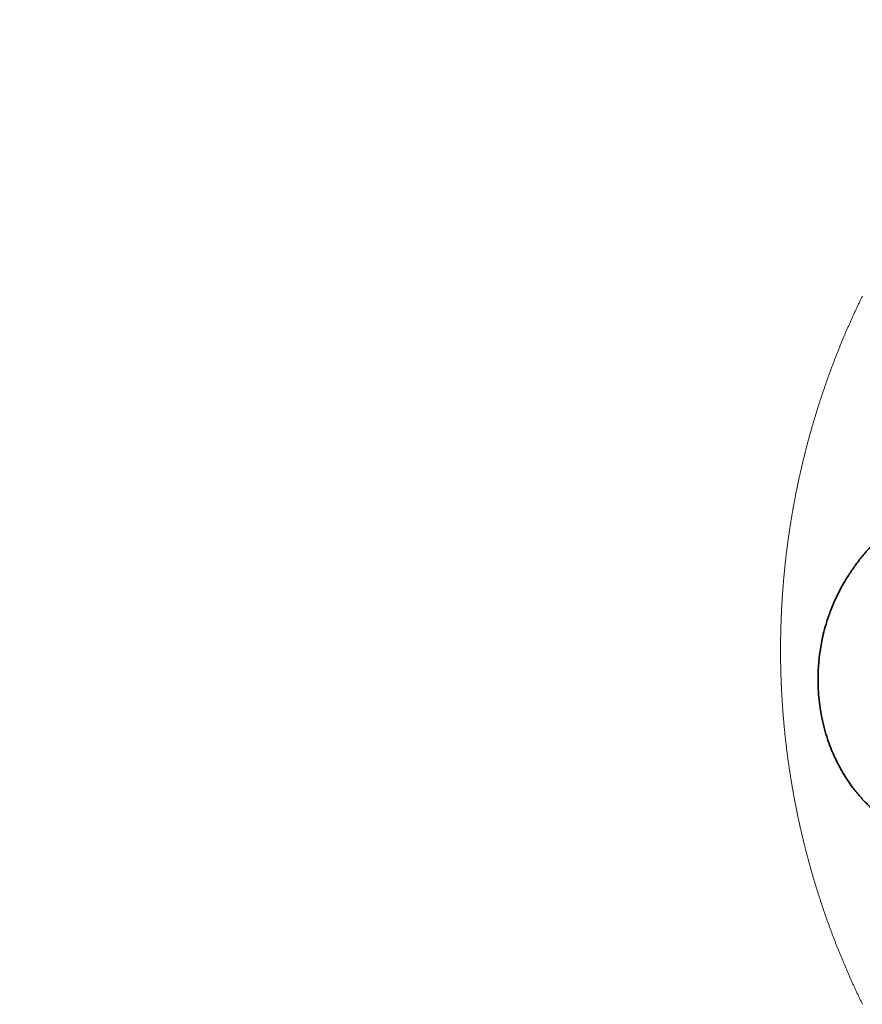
# Model space of a CAD drawing. Header units: millimetres. Extents: x 0 to 12118, y 0 to 8400.
# Tile 103 of 127: x 5319 to 6058, y 6755 to 7619. Entities that reach past the tile are written whole.
import ezdxf

# ---------------------------------------------------------------- set-up
doc = ezdxf.new("R2010")
doc.units = ezdxf.units.MM
doc.header["$LTSCALE"] = 20
doc.styles.add('SLDTEXTSTYLE0', font='TXT', dxfattribs={"width": 0.605})
doc.dimstyles.new('SLDDIMSTYLE13', dxfattribs={"dimtxt": 70, "dimasz": 70, "dimexe": 0, "dimexo": 0.0625, "dimgap": 17.5, "dimtad": 0, "dimtih": 1, "dimtoh": 1, "dimdec": 1, "dimlfac": 0.5, "dimrnd": 1e-09, "dimzin": 12, "dimdsep": 46, "dimtxsty": 'SLDTEXTSTYLE0', "dimsah": 1, "dimcen": 0, "dimadec": 0, "dimazin": 3, "dimtfac": 1, "dimtofl": 0, "dimtmove": 0, "dimatfit": 3, "dimfxl": 1, "dimfrac": 2, "dimtolj": 1, "dimtzin": 12, "dimarcsym": 0})

# ---------------------------------------------------------------- blocks, each defined once
blk = doc.blocks.new('_D_76')
at = {"color": 7, "linetype": 'Continuous', "lineweight": 0}
for p, q in [((6273.45, 7805.31), (5227.86, 7805.31)), ((6381.91, 7617.44), (6273.45, 7805.31)), ((6821.91, 6855.34), (6381.91, 7617.44))]:
    blk.add_line(p, q, dxfattribs=at)
at = {"color": 7, "linetype": 'Continuous', "lineweight": 18}
blk.add_solid([(6381.91, 7617.44), (6355.57, 7683.06), (6338.25, 7673.06)], dxfattribs=at)
at = {"color": 7, "linetype": 'Continuous', "lineweight": 18, "char_height": 70, "attachment_point": 1, "style": 'SLDTEXTSTYLE0'}
for s, insert in [('R440', (5227.86, 8110.4)), ('Smallest circumscribed', (5227.86, 8002.97)), ('radius axis 3.', (5227.86, 7895.54))]:
    blk.add_mtext(s, dxfattribs=dict(at, insert=insert))

msp = doc.modelspace()

# ---------------------------------------------------------------- linework, layer by layer
at = {"color": 7, "linetype": 'Continuous', "lineweight": 18, "flags": 128}
msp.add_lwpolyline([(6058.040126, 7376.573639), (6057.710274, 7375.897007), (6057.381137, 7375.220137), (6057.052597, 7374.542789), (6056.72489, 7373.864965), (6056.397899, 7373.186903), (6056.071623, 7372.508602), (6055.746063, 7371.829824), (6055.421218, 7371.150808), (6055.097087, 7370.471315), (6054.773792, 7369.791584), (6054.451092, 7369.111376), (6054.129108, 7368.430929), (6053.807839, 7367.750244), (6053.487404, 7367.069082), (6053.167566, 7366.387443), (6052.848562, 7365.705566), (6052.530273, 7365.023451), (6052.21258, 7364.341097), (6051.895722, 7363.658266), (6051.579579, 7362.974958), (6051.264151, 7362.291412), (6050.949439, 7361.607628), (6050.635561, 7360.923366), (6050.322279, 7360.238867), (6050.009712, 7359.554129), (6049.69798, 7358.868914), (6049.386962, 7358.18346), (6049.076542, 7357.49753), (6048.766955, 7356.811361), (6048.458084, 7356.124954), (6048.149928, 7355.43807), (6047.842487, 7354.750948), (6047.535881, 7354.063587), (6047.22987, 7353.37575), (6046.924695, 7352.687435), (6046.620234, 7351.999121), (6046.316489, 7351.310329), (6046.013459, 7350.6213), (6045.711144, 7349.931793), (6045.409545, 7349.242048), (6045.10878, 7348.552065), (6044.808611, 7347.861605), (6044.509276, 7347.170906), (6044.210657, 7346.479969), (6043.912753, 7345.788555), (6043.615564, 7345.096903), (6043.31921, 7344.405012), (6043.023571, 7343.712645), (6042.728528, 7343.020039), (6042.434319, 7342.327194), (6042.140826, 7341.633873), (6041.848167, 7340.940552), (6041.556104, 7340.246515), (6041.264876, 7339.552479), (6040.974363, 7338.857965), (6040.684565, 7338.163214), (6040.395483, 7337.468224), (6040.107235, 7336.772757), (6039.819583, 7336.077051), (6039.532765, 7335.381107), (6039.246663, 7334.684925), (6038.961395, 7333.988266), (6038.676723, 7333.291368), (6038.392886, 7332.593994), (6038.109764, 7331.89662), (6037.827357, 7331.198769), (6037.545665, 7330.500679), (6037.264808, 7329.802351), (6036.984666, 7329.103546), (6036.70524, 7328.404503), (6036.426529, 7327.705221), (6036.148532, 7327.005701), (6035.871371, 7326.305823), (6035.594925, 7325.605588), (6035.319193, 7324.905114), (6035.044297, 7324.204402), (6034.770115, 7323.503332), (6034.496649, 7322.801905), (6034.223898, 7322.100358), (6033.951863, 7321.398334), (6033.680662, 7320.696192), (6033.410176, 7319.993691), (6033.140524, 7319.290833), (6032.871469, 7318.587737), (6032.603248, 7317.884402), (6032.335743, 7317.18071), (6032.068952, 7316.476779), (6031.802996, 7315.77261), (6031.537756, 7315.068083), (6031.27323, 7314.363317), (6031.009539, 7313.658194), (6030.746444, 7312.952952), (6030.484184, 7312.247233), (6030.222758, 7311.541395), (6029.961928, 7310.835199), (6029.701933, 7310.128765), (6029.442772, 7309.421973), (6029.184207, 7308.715062), (6028.926476, 7308.007793), (6028.669461, 7307.300167), (6028.41328, 7306.592421), (6028.157695, 7305.884318), (6027.903064, 7305.175857), (6027.649029, 7304.467277), (6027.395829, 7303.75834), (6027.143344, 7303.049164), (6026.891574, 7302.339749), (6026.640638, 7301.629977), (6026.390418, 7300.920086), (6026.140913, 7300.209837), (6025.892242, 7299.49923), (6025.644287, 7298.788505), (6025.397047, 7298.077421), (6025.150641, 7297.366219), (6024.904951, 7296.654658), (6024.659976, 7295.94274), (6024.415835, 7295.230703), (6024.17241, 7294.518428), (6023.929819, 7293.805795), (6023.687824, 7293.092923), (6023.446783, 7292.379813), (6023.206338, 7291.666465), (6022.966727, 7290.952878), (6022.727831, 7290.238934), (6022.48977, 7289.52487), (6022.252425, 7288.810449), (6022.015794, 7288.095789), (6021.779998, 7287.380891), (6021.544918, 7286.665754), (6021.310552, 7285.950379), (6021.077021, 7285.234766), (6020.844205, 7284.518914), (6020.612224, 7283.802705), (6020.380958, 7283.086376), (6020.150407, 7282.36969), (6019.920691, 7281.652884), (6019.69169, 7280.935721), (6019.463523, 7280.218439), (6019.236072, 7279.500799), (6019.009336, 7278.78304), (6018.783434, 7278.064923), (6018.558248, 7277.346568), (6018.333777, 7276.628094), (6018.11014, 7275.909262), (6017.887338, 7275.190191), (6017.665132, 7274.471002), (6017.44388, 7273.751454), (6017.223223, 7273.031669), (6017.003401, 7272.311764), (6016.784414, 7271.591501), (6016.566142, 7270.871119), (6016.348585, 7270.150499), (6016.131862, 7269.429521), (6015.915855, 7268.708425), (6015.700563, 7267.987089), (6015.486106, 7267.265515), (6015.272482, 7266.543703), (6015.059575, 7265.821652), (6014.847382, 7265.099363), (6014.636024, 7264.376836), (6014.425381, 7263.654189), (6014.215454, 7262.931185), (6014.006361, 7262.208061), (6013.798102, 7261.484699), (6013.590559, 7260.761099), (6013.38373, 7260.03726), (6013.177737, 7259.313183), (6012.972578, 7258.588867), (6012.768015, 7257.864432), (6012.564405, 7257.139759), (6012.361392, 7256.414847), (6012.159332, 7255.689697), (6011.957868, 7254.964309), (6011.757239, 7254.238801), (6011.557444, 7253.513055), (6011.358365, 7252.78707), (6011.16, 7252.060847), (6010.962471, 7251.334505), (6010.765775, 7250.607805), (6010.569795, 7249.880986), (6010.37453, 7249.154048), (6010.1801, 7248.426752), (6009.986504, 7247.699337), (6009.793624, 7246.971683), (6009.601458, 7246.243792), (6009.410127, 7245.51578), (6009.219512, 7244.787531), (6009.02973, 7244.059043), (6008.840664, 7243.330436), (6008.652433, 7242.60159), (6008.464917, 7241.872506), (6008.278235, 7241.143184), (6008.092388, 7240.413742), (6007.907137, 7239.684062), (6007.722839, 7238.954263), (6007.539257, 7238.224225), (6007.35639, 7237.493949), (6007.174357, 7236.763554), (6006.99304, 7236.03292), (6006.812557, 7235.302048), (6006.632908, 7234.571056), (6006.453975, 7233.839827), (6006.275757, 7233.108478), (6006.098374, 7232.37689), (6005.921706, 7231.645064), (6005.745991, 7230.913119), (6005.570873, 7230.181055), (6005.396589, 7229.448633), (6005.223139, 7228.716211), (6005.050405, 7227.983432), (6004.878505, 7227.250533), (6004.707321, 7226.517515), (6004.536971, 7225.784259), (6004.367336, 7225.050883), (6004.198536, 7224.317269), (6004.03045, 7223.583417), (6003.8632, 7222.849445), (6003.696664, 7222.115354), (6003.530964, 7221.381025), (6003.366097, 7220.646577), (6003.201946, 7219.91189), (6003.038629, 7219.177084), (6002.876028, 7218.442039), (6002.714141, 7217.706876), (6002.553209, 7216.971474), (6002.392992, 7216.235952), (6002.23349, 7215.500193), (6002.074822, 7214.764314), (6001.916989, 7214.028315), (6001.759871, 7213.292079), (6001.603468, 7212.555723), (6001.44802, 7211.819248), (6001.293167, 7211.082535), (6001.139268, 7210.345702), (6000.986084, 7209.608631), (6000.833615, 7208.871441), (6000.681981, 7208.134131), (6000.531181, 7207.396583), (6000.381096, 7206.658916), (6000.231846, 7205.921011), (6000.083312, 7205.183105), (5999.935611, 7204.444961), (5999.788745, 7203.706579), (5999.642595, 7202.968197), (5999.497279, 7202.229576), (5999.352678, 7201.490836), (5999.208912, 7200.751858), (5999.06586, 7200.01276), (5998.923644, 7199.273543), (5998.782261, 7198.534207), (5998.641594, 7197.794633), (5998.501762, 7197.054939), (5998.362645, 7196.315126), (5998.224362, 7195.575194), (5998.086914, 7194.835024), (5997.950181, 7194.094853), (5997.814282, 7193.354444), (5997.679099, 7192.613797), (5997.54475, 7191.87315), (5997.411235, 7191.132264), (5997.278436, 7190.391378), (5997.146472, 7189.650254), (5997.015341, 7188.909011), (5996.884926, 7188.167529), (5996.755227, 7187.426047), (5996.626481, 7186.684327), (5996.498331, 7185.942488), (5996.371134, 7185.200648), (5996.244653, 7184.45857), (5996.119007, 7183.716254), (5995.994075, 7182.973938), (5995.869979, 7182.231502), (5995.746716, 7181.488829), (5995.624169, 7180.746155), (5995.502456, 7180.003242), (5995.381459, 7179.260211), (5995.261296, 7178.51706), (5995.141967, 7177.77391), (5995.023354, 7177.03052), (5994.905575, 7176.287012), (5994.788631, 7175.543384), (5994.672402, 7174.799519), (5994.557007, 7174.055653), (5994.442328, 7173.311667), (5994.328483, 7172.567563), (5994.215473, 7171.823339), (5994.103297, 7171.078997), (5993.991836, 7170.334415), (5993.881091, 7169.589834), (5993.77118, 7168.845134), (5993.662103, 7168.100314), (5993.553861, 7167.355375), (5993.446334, 7166.610317), (5993.339642, 7165.86514), (5993.233784, 7165.119843), (5993.128642, 7164.374428), (5993.024214, 7163.628893), (5992.920741, 7162.883239), (5992.817982, 7162.137585), (5992.716058, 7161.391692), (5992.61485, 7160.6458), (5992.514475, 7159.899669), (5992.414936, 7159.153538), (5992.316111, 7158.407288), (5992.218121, 7157.660918), (5992.120966, 7156.91443), (5992.024525, 7156.167822), (5991.928919, 7155.421095), (5991.834148, 7154.674368), (5991.740092, 7153.927522), (5991.64687, 7153.180437), (5991.554364, 7152.433352), (5991.462811, 7151.686268), (5991.371974, 7150.938945), (5991.281851, 7150.191622), (5991.192564, 7149.44406), (5991.10411, 7148.696499), (5991.016491, 7147.948818), (5990.929588, 7147.201137), (5990.843519, 7146.453218), (5990.758284, 7145.705299), (5990.673765, 7144.957261), (5990.59008, 7144.209223), (5990.50711, 7143.460946), (5990.425094, 7142.712669), (5990.343674, 7141.964393), (5990.263208, 7141.215877), (5990.183457, 7140.467362), (5990.10454, 7139.718728), (5990.026458, 7138.969974), (5989.949092, 7138.221221), (5989.872559, 7137.472348), (5989.796861, 7136.723356), (5989.721879, 7135.974364), (5989.64773, 7135.225134), (5989.574417, 7134.476023), (5989.501818, 7133.726673), (5989.430054, 7132.977323), (5989.359125, 7132.227974), (5989.28891, 7131.478386), (5989.219531, 7130.728798), (5989.150985, 7129.97921), (5989.083155, 7129.229503), (5989.01616, 7128.479676), (5988.949998, 7127.72985), (5988.884672, 7126.979904), (5988.82006, 7126.229839), (5988.756283, 7125.479774), (5988.693222, 7124.72971), (5988.631114, 7123.979406), (5988.569602, 7123.229222), (5988.509043, 7122.4788), (5988.4492, 7121.728496), (5988.390192, 7120.977955), (5988.332018, 7120.227413), (5988.274559, 7119.476871), (5988.217934, 7118.726211), (5988.162144, 7117.97555), (5988.107189, 7117.22477), (5988.052949, 7116.47387), (5987.999543, 7115.72309), (5987.946852, 7114.972072), (5987.894996, 7114.221053), (5987.843975, 7113.470035), (5987.793788, 7112.718897), (5987.744316, 7111.967759), (5987.695678, 7111.216621), (5987.647875, 7110.465364), (5987.600788, 7109.713988), (5987.554654, 7108.962612), (5987.509116, 7108.211236), (5987.464532, 7107.45986), (5987.420662, 7106.708245), (5987.377628, 7105.95675), (5987.335309, 7105.205135), (5987.293943, 7104.453521), (5987.253293, 7103.701787), (5987.213358, 7102.950053), (5987.174376, 7102.198319), (5987.13611, 7101.446586), (5987.098678, 7100.694733), (5987.061962, 7099.94276), (5987.026199, 7099.190907), (5986.991032, 7098.438935), (5986.956819, 7097.686963), (5986.923321, 7096.934872), (5986.890658, 7096.18278), (5986.858829, 7095.430689), (5986.827835, 7094.678597), (5986.797556, 7093.926387), (5986.768111, 7093.174176), (5986.739381, 7092.421966), (5986.711486, 7091.669636), (5986.684426, 7090.917425), (5986.6582, 7090.165095), (5986.632689, 7089.412765), (5986.608132, 7088.660316), (5986.584171, 7087.907987), (5986.561164, 7087.155538), (5986.538871, 7086.403089), (5986.517414, 7085.650639), (5986.49679, 7084.898071), (5986.476883, 7084.145622), (5986.457809, 7083.393054), (5986.43957, 7082.640486), (5986.422046, 7081.887917), (5986.405357, 7081.135349), (5986.389502, 7080.382662), (5986.374482, 7079.630094), (5986.360177, 7078.877406), (5986.346706, 7078.124719), (5986.33407, 7077.372031), (5986.322149, 7076.619344), (5986.311062, 7075.866656), (5986.30081, 7075.113969), (5986.291393, 7074.361281), (5986.282691, 7073.608475), (5986.274823, 7072.855787), (5986.267789, 7072.1031), (5986.261471, 7071.350293), (5986.255988, 7070.597486), (5986.251339, 7069.844799), (5986.247524, 7069.091992), (5986.244424, 7068.339186), (5986.242159, 7067.586379), (5986.24061, 7066.833692), (5986.240014, 7066.080885), (5986.240133, 7065.328078), (5986.241087, 7064.575272), (5986.242755, 7063.822584), (5986.245259, 7063.069777), (5986.248597, 7062.316971), (5986.252769, 7061.564164), (5986.257657, 7060.811477), (5986.263379, 7060.05867), (5986.269935, 7059.305983), (5986.277326, 7058.553176), (5986.285432, 7057.800488), (5986.294373, 7057.047682), (5986.304029, 7056.294994), (5986.314639, 7055.542307), (5986.325964, 7054.789619), (5986.338123, 7054.036932), (5986.350998, 7053.284244), (5986.364707, 7052.531557), (5986.37925, 7051.778989), (5986.394628, 7051.026301), (5986.410721, 7050.273733), (5986.427649, 7049.521165), (5986.445411, 7048.768597), (5986.463889, 7048.016028), (5986.483201, 7047.26346), (5986.503347, 7046.511011), (5986.524328, 7045.758443), (5986.546024, 7045.005994), (5986.568554, 7044.253545), (5986.59192, 7043.501215), (5986.616, 7042.748766), (5986.640915, 7041.996436), (5986.666664, 7041.244106), (5986.693128, 7040.491776), (5986.720427, 7039.739447), (5986.748561, 7038.987236), (5986.777528, 7038.235025), (5986.807211, 7037.482815), (5986.837729, 7036.730604), (5986.869081, 7035.978513), (5986.901268, 7035.226421), (5986.934169, 7034.47433), (5986.967906, 7033.722358), (5987.002357, 7032.970385), (5987.037643, 7032.218413), (5987.073763, 7031.466441), (5987.110718, 7030.714588), (5987.148388, 7029.962735), (5987.186893, 7029.211001), (5987.226232, 7028.459148), (5987.266406, 7027.707534), (5987.307294, 7026.9558), (5987.349018, 7026.204185), (5987.391456, 7025.452571), (5987.434848, 7024.701075), (5987.478956, 7023.94958), (5987.523779, 7023.198204), (5987.569555, 7022.446709), (5987.616047, 7021.695452), (5987.663253, 7020.944076), (5987.711414, 7020.192938), (5987.76029, 7019.441681), (5987.81, 7018.690543), (5987.860426, 7017.939525), (5987.911805, 7017.188387), (5987.963899, 7016.437488), (5988.016709, 7015.686588), (5988.070472, 7014.935689), (5988.124951, 7014.184909), (5988.180145, 7013.434129), (5988.236292, 7012.683468), (5988.293155, 7011.932807), (5988.350853, 7011.182265), (5988.409265, 7010.431724), (5988.468512, 7009.681301), (5988.528594, 7008.930879), (5988.58951, 7008.180575), (5988.651141, 7007.430391), (5988.713606, 7006.680207), (5988.776907, 7005.930023), (5988.840922, 7005.179958), (5988.905772, 7004.430013), (5988.971456, 7003.680067), (5989.037856, 7002.930241), (5989.10509, 7002.180533), (5989.173158, 7001.430826), (5989.241942, 7000.681119), (5989.31156, 6999.93165), (5989.382013, 6999.182181), (5989.4533, 6998.432712), (5989.525302, 6997.683363), (5989.598139, 6996.934133), (5989.671691, 6996.185021), (5989.746078, 6995.43591), (5989.821299, 6994.686918), (5989.897355, 6993.937926), (5989.974125, 6993.189053), (5990.051731, 6992.4403), (5990.130051, 6991.691666), (5990.209206, 6990.943031), (5990.289196, 6990.194516), (5990.37002, 6989.446001), (5990.451559, 6988.697724), (5990.533932, 6987.949448), (5990.61714, 6987.20129), (5990.701064, 6986.453133), (5990.785822, 6985.705213), (5990.871414, 6984.957294), (5990.957721, 6984.209495), (5991.044863, 6983.461814), (5991.132721, 6982.714133), (5991.221531, 6981.966572), (5991.311058, 6981.219129), (5991.401299, 6980.471806), (5991.492375, 6979.724603), (5991.584285, 6978.977399), (5991.67703, 6978.230314), (5991.77049, 6977.483468), (5991.864785, 6976.736503), (5991.959914, 6975.989776), (5992.055758, 6975.243168), (5992.152437, 6974.49656), (5992.249831, 6973.750191), (5992.348059, 6973.003821), (5992.447122, 6972.257571), (5992.54702, 6971.51144), (5992.647632, 6970.765428), (5992.74896, 6970.019536), (5992.851242, 6969.273643), (5992.954238, 6968.527989), (5993.05807, 6967.782454), (5993.162616, 6967.03692), (5993.267997, 6966.291623), (5993.374213, 6965.546327), (5993.481144, 6964.801149), (5993.588909, 6964.056091), (5993.697508, 6963.311272), (5993.806823, 6962.566452), (5993.916973, 6961.821752), (5994.027837, 6961.07717), (5994.139536, 6960.332708), (5994.25207, 6959.588365), (5994.365319, 6958.844261), (5994.479402, 6958.100157), (5994.59432, 6957.356172), (5994.709953, 6956.612306), (5994.82642, 6955.868559), (5994.943722, 6955.12505), (5995.06174, 6954.381542), (5995.180591, 6953.638153), (5995.300158, 6952.895002), (5995.420679, 6952.151852), (5995.541795, 6951.408939), (5995.663866, 6950.666146), (5995.786532, 6949.923353), (5995.910152, 6949.180798), (5996.034487, 6948.438363), (5996.159657, 6947.696047), (5996.285542, 6946.953969), (5996.412262, 6946.211891), (5996.539816, 6945.469932), (5996.668085, 6944.728212), (5996.797188, 6943.986611), (5996.927126, 6943.24513), (5997.05778, 6942.503767), (5997.189268, 6941.762524), (5997.321471, 6941.021399), (5997.454508, 6940.280514), (5997.588261, 6939.539747), (5997.722848, 6938.7991), (5997.85827, 6938.058572), (5997.994407, 6937.318163), (5998.131379, 6936.577992), (5998.269185, 6935.837941), (5998.407706, 6935.098009), (5998.547062, 6934.358196), (5998.687132, 6933.618622), (5998.828038, 6932.879167), (5998.969658, 6932.139831), (5999.112233, 6931.400614), (5999.255403, 6930.661635), (5999.399408, 6929.922776), (5999.544247, 6929.184036), (5999.689921, 6928.445415), (5999.83631, 6927.707033), (5999.983414, 6926.96877), (6000.131472, 6926.230626), (6000.280126, 6925.492721), (6000.429734, 6924.754934), (6000.580057, 6924.017386), (6000.731095, 6923.279838), (6000.882968, 6922.542529), (6001.035675, 6921.805458), (6001.189097, 6921.068506), (6001.343354, 6920.331674), (6001.498326, 6919.59496), (6001.654132, 6918.858485), (6001.810654, 6918.122249), (6001.968011, 6917.386012), (6002.126201, 6916.650014), (6002.285107, 6915.914254), (6002.444848, 6915.178614), (6002.605303, 6914.443092), (6002.766594, 6913.707809), (6002.928599, 6912.972765), (6003.091439, 6912.23772), (6003.255113, 6911.502914), (6003.419503, 6910.768347), (6003.584727, 6910.033898), (6003.750666, 6909.299688), (6003.917321, 6908.565597), (6004.084929, 6907.831626), (6004.253133, 6907.097893), (6004.422291, 6906.364398), (6004.592045, 6905.631022), (6004.762753, 6904.897885), (6004.934176, 6904.164867), (6005.106314, 6903.431969), (6005.279287, 6902.699428), (6005.453094, 6901.966886), (6005.627616, 6901.234703), (6005.802854, 6900.50252), (6005.978926, 6899.770694), (6006.155833, 6899.038987), (6006.333455, 6898.3074), (6006.511911, 6897.576051), (6006.691083, 6896.84494), (6006.871089, 6896.114068), (6007.05181, 6895.383196), (6007.233366, 6894.652681), (6007.415637, 6893.922286), (6007.598742, 6893.192129), (6007.782563, 6892.462091), (6007.967218, 6891.732411), (6008.152588, 6891.002731), (6008.338793, 6890.273409), (6008.525714, 6889.544206), (6008.713468, 6888.815241), (6008.901938, 6888.086395), (6009.091242, 6887.357788), (6009.281262, 6886.629419), (6009.472116, 6885.90117), (6009.663685, 6885.173159), (6009.856089, 6884.445386), (6010.049208, 6883.717852), (6010.243162, 6882.990436), (6010.437831, 6882.26326), (6010.633334, 6881.536322), (6010.829552, 6880.809622), (6011.026486, 6880.083041), (6011.224254, 6879.356699), (6011.422857, 6878.630595), (6011.622175, 6877.90473), (6011.822327, 6877.178984), (6012.023195, 6876.453476), (6012.224778, 6875.728207), (6012.427195, 6875.003176), (6012.630328, 6874.278264), (6012.834295, 6873.55371), (6013.038977, 6872.829275), (6013.244494, 6872.105079), (6013.450726, 6871.381121), (6013.657793, 6870.657401), (6013.865574, 6869.933801), (6014.074191, 6869.210558), (6014.283522, 6868.487434), (6014.493569, 6867.764549), (6014.70445, 6867.041902), (6014.916047, 6866.319494), (6015.128478, 6865.597324), (6015.341624, 6864.875393), (6015.555605, 6864.153581), (6015.7703, 6863.432126), (6015.985831, 6862.710791), (6016.202077, 6861.989694), (6016.419037, 6861.268954), (6016.636833, 6860.548334), (6016.855343, 6859.827952), (6017.074689, 6859.107809), (6017.294749, 6858.387904), (6017.515524, 6857.668238), (6017.737135, 6856.94881), (6017.959579, 6856.22962), (6018.18262, 6855.510669), (6018.406495, 6854.791956), (6018.631204, 6854.073481), (6018.856629, 6853.355246), (6019.082769, 6852.637248), (6019.309743, 6851.919489), (6019.537433, 6851.201968), (6019.765957, 6850.484805), (6019.995197, 6849.767761), (6020.225152, 6849.050956), (6020.455941, 6848.334389), (6020.687445, 6847.61806), (6020.919665, 6846.902089), (6021.152719, 6846.186237), (6021.386489, 6845.470743), (6021.621092, 6844.755368), (6021.856412, 6844.040351), (6022.092446, 6843.325572), (6022.329315, 6842.611031), (6022.566899, 6841.896729), (6022.805198, 6841.182666), (6023.044332, 6840.468841), (6023.2843, 6839.755254), (6023.524865, 6839.042025), (6023.766264, 6838.329034), (6024.008378, 6837.616162), (6024.251326, 6836.903648), (6024.49499, 6836.191492), (6024.739369, 6835.479455), (6024.984583, 6834.767656), (6025.230511, 6834.056215), (6025.477155, 6833.345013), (6025.724634, 6832.634048), (6025.972828, 6831.923323), (6026.221737, 6831.212954), (6026.47148, 6830.502825), (6026.721939, 6829.792933), (6026.973113, 6829.083281), (6027.225121, 6828.373866), (6027.477845, 6827.664809), (6027.731284, 6826.955991), (6027.985557, 6826.247411), (6028.240546, 6825.539188), (6028.49625, 6824.831204), (6028.752788, 6824.123459), (6029.010042, 6823.415952), (6029.268011, 6822.708802), (6029.526695, 6822.001891), (6029.786213, 6821.295218), (6030.046447, 6820.588903), (6030.307516, 6819.882708), (6030.56918, 6819.176989), (6030.831679, 6818.471389), (6031.095012, 6817.766147), (6031.358942, 6817.061143), (6031.623705, 6816.356497), (6031.889185, 6815.652089), (6032.155498, 6814.94792), (6032.422408, 6814.244108), (6032.690152, 6813.540535), (6032.958611, 6812.837319), (6033.227905, 6812.134342), (6033.497914, 6811.431603), (6033.768638, 6810.729222), (6034.040078, 6810.02708), (6034.312233, 6809.325175), (6034.585222, 6808.623629), (6034.858926, 6807.92244), (6035.133465, 6807.221489), (6035.4086, 6806.520777), (6035.68457, 6805.820422), (6035.961255, 6805.120306), (6036.238655, 6804.420547), (6036.516889, 6803.721027), (6036.79572, 6803.021865), (6037.075385, 6802.322941), (6037.355884, 6801.624255), (6037.63698, 6800.926046), (6037.91891, 6800.227957), (6038.201436, 6799.530225), (6038.484915, 6798.83285), (6038.768991, 6798.135714), (6039.053782, 6797.438936), (6039.339408, 6796.742516), (6039.625748, 6796.046214), (6039.912804, 6795.350389), (6040.200695, 6794.654803), (6040.489181, 6793.959455), (6040.778502, 6793.264465), (6041.068538, 6792.569833), (6041.35929, 6791.875439), (6041.650756, 6791.181402), (6041.943058, 6790.487723), (6042.235955, 6789.794283), (6042.529687, 6789.1012), (6042.824133, 6788.408356), (6043.119296, 6787.715869), (6043.415292, 6787.02374), (6043.711885, 6786.331849), (6044.009312, 6785.640316), (6044.307455, 6784.949021), (6044.606312, 6784.258203), (6044.905885, 6783.567505), (6045.206293, 6782.877283), (6045.507296, 6782.1873), (6045.809134, 6781.497674), (6046.111687, 6780.808406), (6046.414956, 6780.119376), (6046.718939, 6779.430704), (6047.023638, 6778.74239), (6047.329053, 6778.054314), (6047.635301, 6777.366595), (6047.942146, 6776.679234), (6048.249825, 6775.992231), (6048.55822, 6775.305467), (6048.867329, 6774.619179), (6049.177154, 6773.93301), (6049.487694, 6773.247318), (6049.799069, 6772.561984), (6050.11104, 6771.876888), (6050.423845, 6771.19215), (6050.737246, 6770.50777), (6051.051482, 6769.823627), (6051.366433, 6769.139962), (6051.682099, 6768.456535), (6051.99848, 6767.773466), (6052.315577, 6767.090754), (6052.633389, 6766.408281), (6052.952036, 6765.726285), (6053.271278, 6765.044527), (6053.591236, 6764.363246), (6053.912028, 6763.682203), (6054.233535, 6763.001518), (6054.555639, 6762.321072), (6054.878577, 6761.641102), (6055.20223, 6760.96149), (6055.526599, 6760.282116), (6055.851563, 6759.6031), (6056.177362, 6758.92456), (6056.503876, 6758.24626), (6056.831106, 6757.568316), (6057.159051, 6756.890731), (6057.48783, 6756.213503), (6057.817205, 6755.536632), (6058.147296, 6754.860001)], dxfattribs=at)
at = {"color": 7, "linetype": 'Continuous', "lineweight": 35}
msp.add_open_spline([(6274.710222, 7262.00016), (6270.540293, 7260.909551), (6261.622388, 7258.57715), (6248.684657, 7254.89188), (6236.468181, 7251.22268), (6226.211052, 7247.968455), (6217.723814, 7245.151891), (6210.864513, 7242.788156), (6205.916002, 7241.028438), (6202.531043, 7239.799567), (6199.933931, 7238.845065), (6196.67908, 7237.632127), (6191.720201, 7235.746308), (6184.951287, 7233.088532), (6176.732873, 7229.716361), (6167.848691, 7225.882047), (6158.603735, 7221.666773), (6149.04097, 7217.039202), (6137.941806, 7211.310109), (6125.396098, 7204.275655), (6112.053113, 7195.961601), (6099.76199, 7187.408121), (6089.046418, 7179.098566), (6080.30967, 7171.580633), (6073.130397, 7164.809464), (6066.808623, 7158.344423), (6060.40533, 7151.18984), (6053.951468, 7143.182825), (6047.918272, 7134.751652), (6042.65217, 7126.428046), (6038.062022, 7118.214038), (6033.917272, 7109.748395), (6030.095865, 7100.656361), (6026.807778, 7091.2527), (6024.250995, 7082.193215), (6022.431137, 7074.090715), (6021.127743, 7066.728198), (6020.176299, 7059.633136), (6019.512741, 7052.385191), (6019.139475, 7044.706566), (6019.113448, 7036.157697), (6019.572007, 7026.884377), (6020.636865, 7016.867344), (6022.32759, 7006.778043), (6024.632127, 6996.930961), (6027.307663, 6987.997822), (6030.190593, 6980.02746), (6033.22475, 6972.833566), (6036.451928, 6966.129018), (6040.004741, 6959.580192), (6044.079519, 6952.9094), (6048.91829, 6945.910198), (6054.707313, 6938.585206), (6061.549584, 6931.098989), (6069.046476, 6924.020162), (6076.949804, 6917.501117), (6084.661319, 6911.887105), (6092.134751, 6907.031006), (6099.077101, 6902.943376), (6105.707789, 6899.37651), (6112.228869, 6896.150579), (6118.511171, 6893.282809), (6124.768165, 6890.633308), (6131.088201, 6888.142438), (6138.118733, 6885.57092), (6145.032884, 6883.242378), (6151.899845, 6881.096497), (6158.507469, 6879.16699), (6165.815215, 6877.188788), (6173.507894, 6875.274384), (6180.600876, 6873.657234), (6186.338994, 6872.442379), (6190.455645, 6871.615733), (6193.80436, 6870.969003), (6197.021996, 6870.368794), (6200.59031, 6869.728116), (6204.539923, 6869.048675), (6211.632273, 6867.881612), (6221.723115, 6866.367662), (6232.323759, 6864.959363), (6240.648828, 6863.939479), (6247.295868, 6863.166734), (6255.254282, 6862.299577), (6265.016772, 6861.319256), (6276.639196, 6860.267188), (6290.138635, 6859.191985), (6305.516795, 6858.138503), (6322.751843, 6857.151956), (6338.42261, 6856.389243), (6348.344133, 6856.005694), (6351.907536, 6855.867939)], degree=3, knots=[0, 0, 0, 0, 0.0163233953, 0.0349095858, 0.050943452, 0.0646307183, 0.0756624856, 0.0848096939, 0.0921072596, 0.0955531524, 0.0984479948, 0.1025864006, 0.1087081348, 0.1185404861, 0.1301264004, 0.1423499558, 0.1551847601, 0.1686041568, 0.182580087, 0.2024842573, 0.2230600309, 0.242095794, 0.2591708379, 0.2743924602, 0.2857288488, 0.2965362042, 0.308628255, 0.3220787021, 0.3354644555, 0.347870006, 0.3593621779, 0.3710841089, 0.3835497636, 0.3966918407, 0.4087866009, 0.4191800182, 0.4281296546, 0.4370956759, 0.4462834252, 0.4556859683, 0.4662019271, 0.4786480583, 0.490829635, 0.5043331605, 0.5173644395, 0.5291048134, 0.5396298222, 0.5494489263, 0.5586613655, 0.5677991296, 0.5776546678, 0.5882514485, 0.6000058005, 0.6129864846, 0.6266265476, 0.6390202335, 0.6517632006, 0.6627298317, 0.6727620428, 0.6822661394, 0.6912384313, 0.7003110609, 0.7084164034, 0.7169695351, 0.7260358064, 0.7367652, 0.744596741, 0.7532816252, 0.7628333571, 0.7732671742, 0.7833021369, 0.7903839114, 0.7954800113, 0.7992039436, 0.8033006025, 0.807876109, 0.8129340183, 0.8184783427, 0.8350976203, 0.8515755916, 0.8589768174, 0.8668622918, 0.8769189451, 0.8892953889, 0.9040206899, 0.9211151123, 0.9405820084, 0.9623967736, 0.9864944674, 1, 1, 1, 1], dxfattribs=at)

# ---------------------------------------------------------------- dimensions: what is measured, and where the dimension line sits
at = {"color": 7, "linetype": 'Continuous', "lineweight": 18}
dim = msp.add_radius_dim(center=(6821.910213, 6855.338852), mpoint=(6381.910213, 7617.441208), text='<>\\PSmallest circumscribed \\Pradius axis 3.', dimstyle='SLDDIMSTYLE13', dxfattribs=at)
dim.commit()
dim.dimension.update_dxf_attribs({"geometry": '_D_76', "text_midpoint": (5735.653519, 7966.453898), "dimtype": 164})

doc.saveas('drawing.dxf')
